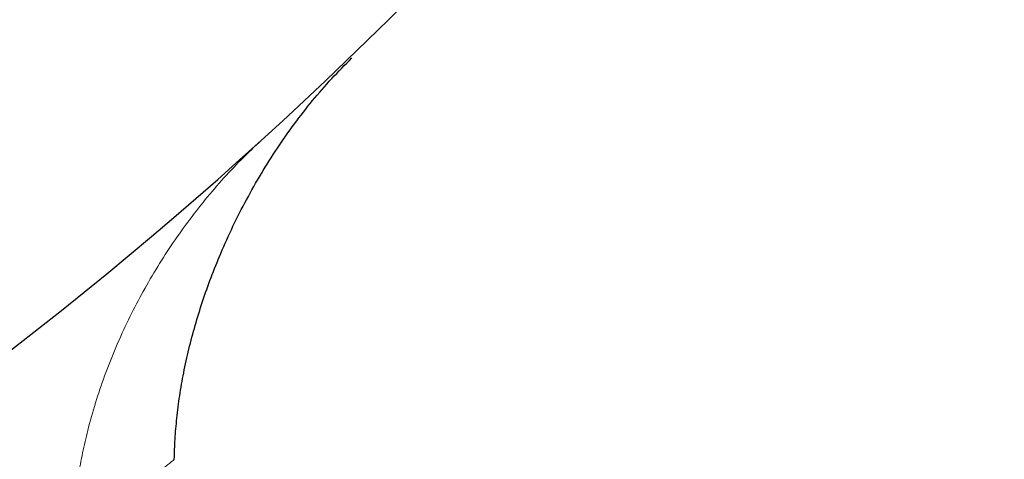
# Model space of a CAD drawing. Header units: millimetres. Extents: x 8 to 717, y 12 to 440.
# Tile 33 of 148: x 129.29 to 135.48, y 367.67 to 370.44. Entities that reach past the tile are written whole.
import ezdxf

# ---------------------------------------------------------------- set-up
doc = ezdxf.new("R2010")
doc.units = ezdxf.units.MM

msp = doc.modelspace()

# ---------------------------------------------------------------- linework, layer by layer
at = {"color": 7, "linetype": 'Continuous', "lineweight": 30}
msp.add_arc((113.9910575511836, 388.1800412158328), 25.00000000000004, 275.104849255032, 329.2762736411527, dxfattribs=at)
msp.add_open_spline([(130.2592587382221, 367.6741062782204), (130.2605698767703, 367.7160811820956), (130.2632713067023, 367.8025649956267), (130.2750176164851, 367.9356771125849), (130.2926456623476, 368.0752853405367), (130.3179768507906, 368.2201609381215), (130.350405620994, 368.3680458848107), (130.3899706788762, 368.5177865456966), (130.4365160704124, 368.6683192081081), (130.4902345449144, 368.8195061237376), (130.5536501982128, 368.9773966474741), (130.6276036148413, 369.1407597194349), (130.7128190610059, 369.3082501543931), (130.805880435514, 369.4721303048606), (130.9064130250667, 369.6313357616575), (131.0139156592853, 369.7847796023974), (131.1281646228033, 369.9311041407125), (131.2485017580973, 370.0700629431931), (131.3344050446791, 370.1563949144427), (131.3771820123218, 370.1993853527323)], degree=3, knots=[0, 0, 0, 0, 0.04456349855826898, 0.09181727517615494, 0.1417579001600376, 0.193874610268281, 0.2478518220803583, 0.3023960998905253, 0.3582045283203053, 0.4150320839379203, 0.4726352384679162, 0.5387422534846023, 0.6052851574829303, 0.67201489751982, 0.7386889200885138, 0.8050520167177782, 0.8707727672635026, 0.9356491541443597, 1, 1, 1, 1], dxfattribs=at)
at = {"color": 252, "linetype": 'Continuous', "lineweight": 0}
for points, knots in [([(129.6221807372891, 367.1430245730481), (129.6229592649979, 367.1910180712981), (129.6245162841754, 367.2870028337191), (129.6367096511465, 367.4305665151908), (129.6555790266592, 367.5733816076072), (129.6814362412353, 367.7151572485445), (129.7163430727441, 367.8673069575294), (129.7618325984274, 368.0291422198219), (129.8194764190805, 368.1997396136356), (129.8855663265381, 368.3672408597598), (129.9596448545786, 368.5313670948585), (130.0412735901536, 368.6918695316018), (130.1302489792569, 368.8484158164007), (130.2263681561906, 369.0006921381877), (130.3294422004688, 369.1483678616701), (130.4392150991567, 369.2911588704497), (130.5558391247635, 369.4283671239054), (130.6786905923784, 369.560091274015), (130.7661935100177, 369.6422352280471), (130.8099443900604, 369.6833066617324)], [0, 0, 0, 0, 0.04998441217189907, 0.0999664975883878, 0.1499680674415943, 0.1999902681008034, 0.2500155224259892, 0.3125169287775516, 0.3750060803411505, 0.4375006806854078, 0.500001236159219, 0.562497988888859, 0.6249928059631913, 0.687490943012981, 0.7499972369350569, 0.8125113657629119, 0.8750174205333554, 0.9375095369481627, 1, 1, 1, 1]), ([(129.6221807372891, 367.1430245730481), (129.6513445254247, 367.1673383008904), (129.7098491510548, 367.2161133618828), (129.789248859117, 367.2823072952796), (129.8629044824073, 367.3437116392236), (129.9301843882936, 367.399799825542), (129.991259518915, 367.4507145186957), (130.0460840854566, 367.496417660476), (130.0946703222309, 367.5369195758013), (130.137691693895, 367.5727817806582), (130.1747869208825, 367.6037031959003), (130.2056193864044, 367.6294033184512), (130.229537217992, 367.6493389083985), (130.2468550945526, 367.6637724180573), (130.2563968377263, 367.671723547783), (130.2605038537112, 367.6751451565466), (130.2592580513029, 367.6741057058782), (130.2592577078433, 367.6741054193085)], [0, 0, 0, 0, 0.06802276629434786, 0.1364584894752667, 0.2052826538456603, 0.2744691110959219, 0.3439902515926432, 0.4138171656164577, 0.4839197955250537, 0.5542670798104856, 0.6281917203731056, 0.702312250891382, 0.7765903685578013, 0.8509871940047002, 0.9254634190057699, 0.9999794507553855, 1, 1, 1, 1])]:
    msp.add_open_spline(points, degree=3, knots=knots, dxfattribs=at)

doc.saveas('drawing.dxf')
